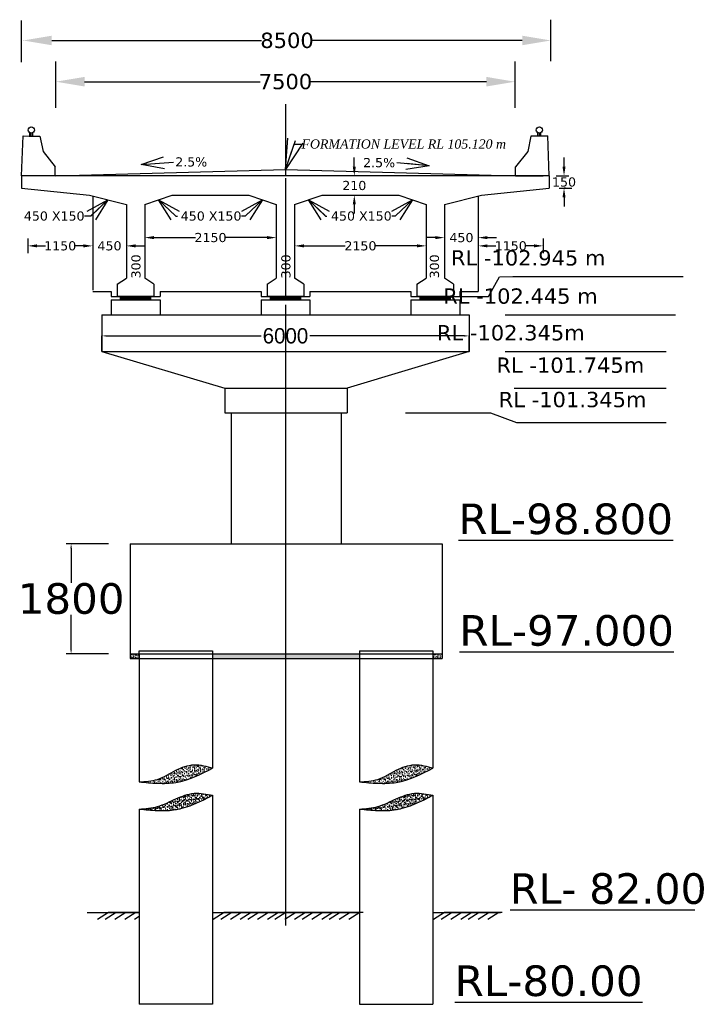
# Model space of a CAD drawing. Header units: millimetres. Extents: x -20950785 to 43207042, y -3207472 to 3168443.
# Tile 17 of 89: x 8031094 to 8052910, y -991283 to -959101. Entities that reach past the tile are written whole.
import ezdxf

# ---------------------------------------------------------------- set-up
doc = ezdxf.new("R2010")
doc.units = ezdxf.units.MM
doc.header["$LTSCALE"] = 60
doc.header["$MEASUREMENT"] = 0
doc.dimstyles.get("Standard").update_dxf_attribs({"dimtxt": 400, "dimasz": 215, "dimexe": 0.18, "dimexo": 0.0625, "dimgap": 0.09, "dimtad": 0, "dimtih": 1, "dimtoh": 1, "dimdec": 0, "dimzin": 4, "dimdsep": 46, "dimtxsty": 'Standard', "dimblk": 'OPEN90', "dimcen": 0, "dimadec": 0, "dimazin": 1, "dimtfac": 1, "dimtdec": 0, "dimtix": 1, "dimtofl": 0, "dimtmove": 0, "dimatfit": 3, "dimldrblk": 'OPEN30', "dimfxl": 1, "dimtolj": 1, "dimtzin": 0, "dimarcsym": 0})
pattern_1 = [(50, (6938999.46, -1118665.463), (71.7260183, -6.2752135), [7.5, -82.5]), (355, (6938999.46, -1118665.46), (-13.8751334, 75.2192134), [6, -66]), (100.4514445, (6939005.44, -1118665.986), (57.8508847, 68.943999), [6.374019, -70.114211]), (46.1842, (6938999.46, -1118645.46), (106.724133, -16.551928), [11.25, -123.75]), (96.635635, (6939008.36, -1118646.84), (93.466195, 97.41186), [9.561034, -105.171376]), (351.184164, (6938999.46, -1118645.46), (93.466195, 97.41186), [9, -99]), (21, (6939009.46, -1118650.463), (59.6907052, -40.261889), [7.5, -82.5]), (326, (6939009.46, -1118650.46), (24.331533, 72.5150045), [6, -66]), (71.451445, (6939014.436, -1118653.82), (84.0222377, 32.2531153), [6.374019, -70.114211]), (37.5, (6938999.462, -1118665.463), (1.21598553, 33.2893854), [0, -65.2, 0, -67, 0, -66.25]), (7.5, (6938999.462, -1118665.463), (26.3069537, 39.4411712), [0, -38.2, 0, -63.7, 0, -25.25]), (327.5, (6938977.162, -1118665.463), (53.3822436, -2.2554872), [0, -25, 0, -78, 0, -103.5]), (317.5, (6938967.16, -1118665.463), (58.318617, 10.0104982), [0, -32.5, 0, -51.8, 0, -73.5])]

# ---------------------------------------------------------------- blocks, each defined once
blk = doc.blocks.new('*D156')
at = {"color": 0, "linetype": 'Continuous', "lineweight": -2, "transparency": 16777216}
for p, q in [((8034000, -976228), (8032773, -976228)), ((8032774, -976378), (8032774, -977505)), ((8032774, -979678), (8032774, -978551)), ((8033807, -979828), (8032773, -979828))]:
    blk.add_line(p, q, dxfattribs=at)
for points in [[(8032749, -976378), (8032799, -976378), (8032774, -976228)], [(8032749, -979678), (8032799, -979678), (8032774, -979828)]]:
    blk.add_solid(points, dxfattribs=at)
at = {"layer": 'Defpoints', "color": 0, "linetype": 'Continuous', "lineweight": -2, "transparency": 16777216}
for p in [(8034000, -976228), (8032774, -979828), (8033807, -979828)]:
    blk.add_point(p, dxfattribs=at)
at = {"color": 0, "linetype": 'Continuous', "transparency": 16777216, "insert": (8032774, -978028), "char_height": 500, "attachment_point": 5}
blk.add_mtext('\\A1;{\\fVerdana|b0|i0|c0|p34;\\H2x;1800}', dxfattribs=at)
blk = doc.blocks.new('*D205')
at = {"color": 0, "linetype": 'Continuous', "lineweight": -2, "transparency": 16777216}
for p, q in [((8033779, -969948), (8033779, -969436)), ((8033929, -969436), (8038988, -969436)), ((8045629, -969436), (8040571, -969436)), ((8045779, -969948), (8045779, -969436))]:
    blk.add_line(p, q, dxfattribs=at)
for points in [[(8033929, -969411), (8033929, -969461), (8033779, -969436)], [(8045629, -969411), (8045629, -969461), (8045779, -969436)]]:
    blk.add_solid(points, dxfattribs=at)
at = {"layer": 'Defpoints', "color": 0, "linetype": 'Continuous', "lineweight": -2, "transparency": 16777216}
for p in [(8045779, -969436), (8033779, -969948), (8045779, -969948)]:
    blk.add_point(p, dxfattribs=at)
at = {"color": 0, "linetype": 'Continuous', "transparency": 16777216, "insert": (8039779, -969436), "char_height": 500, "attachment_point": 5}
blk.add_mtext('\\A1;6000', dxfattribs=at)
blk = doc.blocks.new('*D167')
at = {"color": 0, "linetype": 'Continuous', "lineweight": -2, "transparency": 16777216}
for p, q in [((8031208, -959781), (8031208, -959781)), ((8032143, -959781), (8038998, -959781)), ((8047516, -959781), (8040661, -959781)), ((8048451, -959781), (8048451, -959781))]:
    blk.add_line(p, q, dxfattribs=at)
for points in [[(8032143, -959625), (8032143, -959937), (8031208, -959781)], [(8047516, -959625), (8047516, -959937), (8048451, -959781)]]:
    blk.add_solid(points, dxfattribs=at)
at = {"layer": 'Defpoints', "color": 0, "linetype": 'Continuous', "lineweight": -2, "transparency": 16777216}
for p in [(8031208, -959781), (8048451, -959781), (8048451, -959781)]:
    blk.add_point(p, dxfattribs=at)
at = {"color": 0, "linetype": 'Continuous', "transparency": 16777216, "insert": (8039830, -959781), "char_height": 500, "attachment_point": 5}
blk.add_mtext('\\A1;{\\fVerdana|b0|i0|c0|p34;8500}', dxfattribs=at)
blk = doc.blocks.new('*D168')
at = {"color": 0, "linetype": 'Continuous', "lineweight": -2, "transparency": 16777216}
for p, q in [((8032279, -961128), (8032279, -961128)), ((8033214, -961128), (8038953, -961128)), ((8046344, -961128), (8040605, -961128)), ((8047279, -961128), (8047279, -961128))]:
    blk.add_line(p, q, dxfattribs=at)
for points in [[(8033214, -960972), (8033214, -961284), (8032279, -961128)], [(8046344, -960972), (8046344, -961284), (8047279, -961128)]]:
    blk.add_solid(points, dxfattribs=at)
at = {"layer": 'Defpoints', "color": 0, "linetype": 'Continuous', "lineweight": -2, "transparency": 16777216}
for p in [(8032279, -961128), (8047279, -961128), (8047279, -961128)]:
    blk.add_point(p, dxfattribs=at)
at = {"color": 0, "linetype": 'Continuous', "transparency": 16777216, "insert": (8039779, -961128), "char_height": 500, "attachment_point": 5}
blk.add_mtext('\\A1;{\\fVerdana|b0|i0|c0|p34;7500}', dxfattribs=at)
blk = doc.blocks.new('*D206')
at = {"color": 0, "linetype": 'Continuous', "lineweight": -2, "transparency": 16777216}
for p, q in [((8035179, -966224), (8035179, -966224)), ((8035479, -966224), (8036834, -966224)), ((8039179, -966224), (8037824, -966224)), ((8039479, -966224), (8039479, -966224))]:
    blk.add_line(p, q, dxfattribs=at)
for points in [[(8035479, -966174), (8035479, -966274), (8035179, -966224)], [(8039179, -966174), (8039179, -966274), (8039479, -966224)]]:
    blk.add_solid(points, dxfattribs=at)
at = {"layer": 'Defpoints', "color": 0, "linetype": 'Continuous', "lineweight": -2, "transparency": 16777216}
for p in [(8035179, -966224), (8039479, -966224), (8039479, -966224)]:
    blk.add_point(p, dxfattribs=at)
at = {"color": 0, "linetype": 'Continuous', "transparency": 16777216, "insert": (8037329, -966224), "char_height": 500, "attachment_point": 5}
blk.add_mtext('\\A1;{\\fVerdana|b0|i0|c0|p34;\\H0.6x;2150}', dxfattribs=at)
blk = doc.blocks.new('*D169')
at = {"color": 0, "linetype": 'Continuous', "lineweight": -2, "transparency": 16777216}
for p, q in [((8040079, -966494), (8040079, -966494)), ((8040379, -966494), (8041734, -966494)), ((8044079, -966494), (8042724, -966494)), ((8044379, -966494), (8044379, -966494))]:
    blk.add_line(p, q, dxfattribs=at)
for points in [[(8040379, -966444), (8040379, -966544), (8040079, -966494)], [(8044079, -966444), (8044079, -966544), (8044379, -966494)]]:
    blk.add_solid(points, dxfattribs=at)
at = {"layer": 'Defpoints', "color": 0, "linetype": 'Continuous', "lineweight": -2, "transparency": 16777216}
for p in [(8040079, -966494), (8044379, -966494), (8044379, -966494)]:
    blk.add_point(p, dxfattribs=at)
at = {"color": 0, "linetype": 'Continuous', "transparency": 16777216, "insert": (8042229, -966494), "char_height": 500, "attachment_point": 5}
blk.add_mtext('\\A1;{\\fVerdana|b0|i0|c0|p34;\\H0.6x;2150}', dxfattribs=at)
blk = doc.blocks.new('*D207')
at = {"color": 0, "linetype": 'Continuous', "lineweight": -2, "transparency": 16777216}
for p, q in [((8044679, -966225), (8044379, -966225)), ((8044979, -966225), (8044979, -966225)), ((8046079, -966225), (8046079, -966225)), ((8046379, -966225), (8046679, -966225))]:
    blk.add_line(p, q, dxfattribs=at)
for points in [[(8044679, -966175), (8044679, -966275), (8044979, -966225)], [(8046379, -966175), (8046379, -966275), (8046079, -966225)]]:
    blk.add_solid(points, dxfattribs=at)
at = {"layer": 'Defpoints', "color": 0, "linetype": 'Continuous', "lineweight": -2, "transparency": 16777216}
for p in [(8044979, -966225), (8046079, -966225), (8046079, -966225)]:
    blk.add_point(p, dxfattribs=at)
at = {"color": 0, "linetype": 'Continuous', "transparency": 16777216, "insert": (8045529, -966225), "char_height": 500, "attachment_point": 5}
blk.add_mtext('\\A1;{\\fVerdana|b0|i0|c0|p34;\\H0.6x;450}', dxfattribs=at)
blk = doc.blocks.new('*D170')
at = {"color": 0, "linetype": 'Continuous', "lineweight": -2, "transparency": 16777216}
for p, q in [((8033179, -966494), (8032879, -966494)), ((8033479, -966494), (8033479, -966494)), ((8034579, -966494), (8034579, -966494)), ((8034879, -966494), (8035179, -966494))]:
    blk.add_line(p, q, dxfattribs=at)
for points in [[(8033179, -966444), (8033179, -966544), (8033479, -966494)], [(8034879, -966444), (8034879, -966544), (8034579, -966494)]]:
    blk.add_solid(points, dxfattribs=at)
at = {"layer": 'Defpoints', "color": 0, "linetype": 'Continuous', "lineweight": -2, "transparency": 16777216}
for p in [(8033479, -966494), (8034579, -966494), (8034579, -966494)]:
    blk.add_point(p, dxfattribs=at)
at = {"color": 0, "linetype": 'Continuous', "transparency": 16777216, "insert": (8034029, -966494), "char_height": 500, "attachment_point": 5}
blk.add_mtext('\\A1;{\\fVerdana|b0|i0|c0|p34;\\H0.6x;450}', dxfattribs=at)
blk = doc.blocks.new('*D208')
at = {"color": 0, "linetype": 'Continuous', "lineweight": -2, "transparency": 16777216}
for p, q in [((8046079, -966494), (8046079, -966494)), ((8046379, -966494), (8046657, -966494)), ((8047901, -966494), (8047623, -966494)), ((8048201, -966494), (8048201, -966494))]:
    blk.add_line(p, q, dxfattribs=at)
for points in [[(8046379, -966444), (8046379, -966544), (8046079, -966494)], [(8047901, -966444), (8047901, -966544), (8048201, -966494)]]:
    blk.add_solid(points, dxfattribs=at)
at = {"layer": 'Defpoints', "color": 0, "linetype": 'Continuous', "lineweight": -2, "transparency": 16777216}
for p in [(8046079, -966494), (8048201, -966494), (8048201, -966494)]:
    blk.add_point(p, dxfattribs=at)
at = {"color": 0, "linetype": 'Continuous', "transparency": 16777216, "insert": (8047140, -966494), "char_height": 500, "attachment_point": 5}
blk.add_mtext('\\A1;{\\fVerdana|b0|i0|c0|p34;\\H0.6x;1150}', dxfattribs=at)
blk = doc.blocks.new('*D171')
at = {"color": 0, "linetype": 'Continuous', "lineweight": -2, "transparency": 16777216}
for p, q in [((8033179, -966494), (8032879, -966494)), ((8033479, -966494), (8033479, -966494)), ((8034579, -966494), (8034579, -966494)), ((8034879, -966494), (8035179, -966494))]:
    blk.add_line(p, q, dxfattribs=at)
for points in [[(8033179, -966444), (8033179, -966544), (8033479, -966494)], [(8034879, -966444), (8034879, -966544), (8034579, -966494)]]:
    blk.add_solid(points, dxfattribs=at)
at = {"layer": 'Defpoints', "color": 0, "linetype": 'Continuous', "lineweight": -2, "transparency": 16777216}
for p in [(8033479, -966494), (8033479, -966494), (8034579, -966494)]:
    blk.add_point(p, dxfattribs=at)
at = {"color": 0, "linetype": 'Continuous', "transparency": 16777216, "insert": (8034029, -966494), "char_height": 500, "attachment_point": 5}
blk.add_mtext('\\A1;{\\fVerdana|b0|i0|c0|p34;\\H0.6x;450}', dxfattribs=at)
blk = doc.blocks.new('*D209')
at = {"color": 0, "linetype": 'Continuous', "lineweight": -2, "transparency": 16777216}
for p, q in [((8031358, -966494), (8031358, -966494)), ((8031658, -966494), (8031935, -966494)), ((8033179, -966494), (8032902, -966494)), ((8033479, -966494), (8033479, -966494))]:
    blk.add_line(p, q, dxfattribs=at)
for points in [[(8031658, -966444), (8031658, -966544), (8031358, -966494)], [(8033179, -966444), (8033179, -966544), (8033479, -966494)]]:
    blk.add_solid(points, dxfattribs=at)
at = {"layer": 'Defpoints', "color": 0, "linetype": 'Continuous', "lineweight": -2, "transparency": 16777216}
for p in [(8031358, -966494), (8031358, -966494), (8033479, -966494)]:
    blk.add_point(p, dxfattribs=at)
at = {"color": 0, "linetype": 'Continuous', "transparency": 16777216, "insert": (8032418, -966494), "char_height": 500, "attachment_point": 5}
blk.add_mtext('\\A1;{\\fVerdana|b0|i0|c0|p34;\\H0.6x;1150}', dxfattribs=at)
blk = doc.blocks.new('*D172')
at = {"color": 0, "linetype": 'Continuous', "lineweight": -2, "transparency": 16777216}
for p, q in [((8042028, -963908), (8042028, -963608)), ((8042028, -964208), (8042028, -964208)), ((8042028, -964838), (8042028, -964838)), ((8042028, -965138), (8042028, -965438))]:
    blk.add_line(p, q, dxfattribs=at)
for points in [[(8041978, -963908), (8042078, -963908), (8042028, -964208)], [(8041978, -965138), (8042078, -965138), (8042028, -964838)]]:
    blk.add_solid(points, dxfattribs=at)
at = {"layer": 'Defpoints', "color": 0, "linetype": 'Continuous', "lineweight": -2, "transparency": 16777216}
for p in [(8042028, -964208), (8042028, -964838), (8042028, -964838)]:
    blk.add_point(p, dxfattribs=at)
at = {"color": 0, "linetype": 'Continuous', "transparency": 16777216, "insert": (8042028, -964523), "char_height": 500, "attachment_point": 5}
blk.add_mtext('\\A1;{\\fVerdana|b0|i0|c0|p34;\\H0.6x;210}', dxfattribs=at)
blk = doc.blocks.new('*D210')
at = {"color": 0, "linetype": 'Continuous', "lineweight": -2, "transparency": 16777216}
for p, q in [((8048881, -963908), (8048881, -963608)), ((8048881, -964208), (8048881, -964208)), ((8048926, -964608), (8048881, -964608)), ((8048881, -964908), (8048881, -965208))]:
    blk.add_line(p, q, dxfattribs=at)
for points in [[(8048831, -963908), (8048931, -963908), (8048881, -964208)], [(8048831, -964908), (8048931, -964908), (8048881, -964608)]]:
    blk.add_solid(points, dxfattribs=at)
at = {"layer": 'Defpoints', "color": 0, "linetype": 'Continuous', "lineweight": -2, "transparency": 16777216}
for p in [(8048881, -964208), (8048881, -964608), (8048926, -964608)]:
    blk.add_point(p, dxfattribs=at)
at = {"color": 0, "linetype": 'Continuous', "transparency": 16777216, "insert": (8048881, -964408), "char_height": 500, "attachment_point": 5}
blk.add_mtext('\\A1;{\\fVerdana|b0|i0|c0|p34;\\H0.6x;150}', dxfattribs=at)

msp = doc.modelspace()

# ---------------------------------------------------------------- hatches: boundary and pattern name
at = {"linetype": 'ByBlock', "lineweight": -2, "ltscale": 2}
h = msp.add_hatch(dxfattribs=at)
h.set_pattern_fill('ANSI31', color=1, scale=10)
h.set_pattern_definition([(45, (8034836.2404, -968194.6273), (-0.88388348, 0.88388348), [])])
h.paths.add_polyline_path([(8034379.3, -968148.3), (8034379.3, -968252.3), (8035379.3, -968252.3), (8035379.3, -968148.3), (8034879.3, -968148.3)])
h.paths.add_polyline_path([(8039279.3, -968148.3), (8039279.3, -968252.3), (8040279.3, -968252.3), (8040279.3, -968148.3), (8039779.3, -968148.3)])
h.paths.add_polyline_path([(8045174.8, -968252.3), (8045174.8, -968148.3), (8044674.8, -968148.3), (8044174.8, -968148.3), (8044174.8, -968252.3)])
at = {"linetype": 'Continuous'}
h = msp.add_hatch(dxfattribs=at)
h.set_pattern_fill('AR-CONC', color=1, scale=10)
h.set_pattern_definition(pattern_1)
h.paths.add_polyline_path([(8034999.3, -979828.3), (8034699.3, -979828.3), (8034699.3, -979978.3), (8034999.3, -979978.3)])
h = msp.add_hatch(dxfattribs=at)
h.set_pattern_fill('AR-CONC', color=1, scale=10)
h.set_pattern_definition(pattern_1)
h.paths.add_polyline_path([(8039779.3, -979828.3), (8037399.3, -979828.3), (8037399.3, -979978.3), (8039779.3, -979978.3)])
h = msp.add_hatch(dxfattribs=at)
h.set_pattern_fill('AR-CONC', color=1, scale=10)
h.set_pattern_definition(pattern_1)
h.paths.add_polyline_path([(8042199.3, -979828.3), (8039779.3, -979828.3), (8039779.3, -979978.3), (8042199.3, -979978.3)])
h = msp.add_hatch(dxfattribs=at)
h.set_pattern_fill('AR-CONC', color=1, scale=10)
h.set_pattern_definition(pattern_1)
h.paths.add_polyline_path([(8044899.3, -979828.3), (8044599.3, -979828.3), (8044599.3, -979978.3), (8044899.3, -979978.3)])
h = msp.add_hatch(dxfattribs=at)
h.set_pattern_fill('AR-SAND', color=1, scale=50, style=0)
h.set_pattern_definition([(37.5, (6046624.05, -988165.05), (-3.149668, 96.3411885), [0, -76, 0, -85, 0, -81.25]), (7.5, (6046624.05, -988165.05), (88.488835, 141.107303), [0, -41, 0, -68.5, 0, -26.25]), (327.5, (6046562.55, -988165.05), (155.707093, 0.2829527), [0, -25, 0, -90, 0, -117.5]), (317.5, (6046562.55, -988165.05), (150.30633, 43.883778), [0, -12.5, 0, -59, 0, -67.5])])
edge = h.paths.add_edge_path()
edge.add_spline(control_points=[(8037399.3, -983562.3), (8037199.1, -983505.2), (8036793.4, -983389.4), (8036170.9, -983617.1), (8035638, -983978.9), (8035205, -984002.7), (8034999.3, -984014)], knot_values=[0, 0, 0, 0, 1219.0056884, 2470.812211, 3810.159111, 5021.6639397, 5021.6639397, 5021.6639397, 5021.6639397], degree=3, periodic=0)
edge.add_spline(control_points=[(8034999.3, -984014), (8035198.7, -984032.4), (8035597.1, -984069.4), (8036438, -984052.9), (8037009.5, -983761.2), (8037399.3, -983562.3)], knot_values=[0, 0, 0, 0, 1203.2541686, 2404.6526738, 4979.9457611, 4979.9457611, 4979.9457611, 4979.9457611], degree=3, periodic=0)
h = msp.add_hatch(dxfattribs=at)
h.set_pattern_fill('AR-SAND', color=1, scale=50, style=0)
h.set_pattern_definition([(37.5, (6053824.05, -988165.05), (-3.149668, 96.3411885), [0, -76, 0, -85, 0, -81.25]), (7.5, (6053824.05, -988165.05), (88.488835, 141.107303), [0, -41, 0, -68.5, 0, -26.25]), (327.5, (6053762.55, -988165.05), (155.707093, 0.2829527), [0, -25, 0, -90, 0, -117.5]), (317.5, (6053762.55, -988165.05), (150.30633, 43.883778), [0, -12.5, 0, -59, 0, -67.5])])
edge = h.paths.add_edge_path()
edge.add_spline(control_points=[(8044599.3, -983562.3), (8044399.1, -983505.2), (8043993.4, -983389.4), (8043370.9, -983617.1), (8042838, -983978.9), (8042405, -984002.7), (8042199.3, -984014)], knot_values=[0, 0, 0, 0, 1219.0056884, 2470.812211, 3810.159111, 5021.6639397, 5021.6639397, 5021.6639397, 5021.6639397], degree=3, periodic=0)
edge.add_spline(control_points=[(8042199.3, -984014), (8042398.7, -984032.4), (8042797.1, -984069.4), (8043638, -984052.9), (8044209.5, -983761.2), (8044599.3, -983562.3)], knot_values=[0, 0, 0, 0, 1203.2541686, 2404.6526738, 4979.9457611, 4979.9457611, 4979.9457611, 4979.9457611], degree=3, periodic=0)
h = msp.add_hatch(dxfattribs=at)
h.set_pattern_fill('AR-SAND', color=1, scale=50, style=0)
h.set_pattern_definition([(37.5, (6046624.05, -988320.32), (-3.149668, 96.3411885), [0, -76, 0, -85, 0, -81.25]), (7.5, (6046624.05, -988320.32), (88.488835, 141.107303), [0, -41, 0, -68.5, 0, -26.25]), (327.5, (6046562.55, -988320.32), (155.707093, 0.2829527), [0, -25, 0, -90, 0, -117.5]), (317.5, (6046562.55, -988320.32), (150.30633, 43.883778), [0, -12.5, 0, -59, 0, -67.5])])
edge = h.paths.add_edge_path()
edge.add_spline(control_points=[(8037399.3, -984451.3), (8037198.2, -984411.7), (8036788.4, -984330.9), (8036182.9, -984556.4), (8035626.9, -984858.4), (8035203.3, -984888.5), (8034999.3, -984903)], knot_values=[0, 0, 0, 0, 1206.7902001, 2458.6944567, 3761.7652173, 4973.270046, 4973.270046, 4973.270046, 4973.270046], degree=3, periodic=0)
edge.add_spline(control_points=[(8034999.3, -984903), (8035198.7, -984921.5), (8035597.1, -984958.4), (8036438, -984941.9), (8037009.5, -984650.2), (8037399.3, -984451.3)], knot_values=[0, 0, 0, 0, 1203.2541686, 2404.6526738, 4979.9457611, 4979.9457611, 4979.9457611, 4979.9457611], degree=3, periodic=0)
h = msp.add_hatch(dxfattribs=at)
h.set_pattern_fill('AR-SAND', color=1, scale=50, style=0)
h.set_pattern_definition([(37.5, (6053824.05, -988320.32), (-3.149668, 96.3411885), [0, -76, 0, -85, 0, -81.25]), (7.5, (6053824.05, -988320.32), (88.488835, 141.107303), [0, -41, 0, -68.5, 0, -26.25]), (327.5, (6053762.55, -988320.32), (155.707093, 0.2829527), [0, -25, 0, -90, 0, -117.5]), (317.5, (6053762.55, -988320.32), (150.30633, 43.883778), [0, -12.5, 0, -59, 0, -67.5])])
edge = h.paths.add_edge_path()
edge.add_spline(control_points=[(8044599.3, -984451.3), (8044398.2, -984411.7), (8043988.4, -984330.9), (8043382.9, -984556.4), (8042826.9, -984858.4), (8042403.3, -984888.5), (8042199.3, -984903)], knot_values=[0, 0, 0, 0, 1206.7902001, 2458.6944567, 3761.7652173, 4973.270046, 4973.270046, 4973.270046, 4973.270046], degree=3, periodic=0)
edge.add_spline(control_points=[(8042199.3, -984903), (8042398.7, -984921.5), (8042797.1, -984958.4), (8043638, -984941.9), (8044209.5, -984650.2), (8044599.3, -984451.3)], knot_values=[0, 0, 0, 0, 1203.2541686, 2404.6526738, 4979.9457611, 4979.9457611, 4979.9457611, 4979.9457611], degree=3, periodic=0)

# ---------------------------------------------------------------- linework, layer by layer
at = {"color": 1, "linetype": 'Continuous'}
for p, q in [((8031157.8, -960486.1), (8031157.8, -959127.6)), ((8048451.2, -960459.9), (8048451.2, -959101.4)), ((8032279.3, -961978.9), (8032279.3, -960468.9)), ((8047279.3, -961978.9), (8047279.3, -960468.9)), ((8039779.3, -961864.2), (8039779.3, -963998.4)), ((8031422.7, -962908.4), (8031422.7, -962795)), ((8031472.7, -962908.4), (8031472.7, -962808.4)), ((8031472.7, -962908.4), (8031472.7, -962808.4)), ((8031522.7, -962908.4), (8031522.7, -962795)), ((8048026, -962908.4), (8048026, -962795)), ((8048076, -962908.4), (8048076, -962808.4)), ((8048126, -962908.4), (8048126, -962795)), ((8031157.8, -964200.7), (8031207.8, -962900.7)), ((8031207.8, -962900.7), (8031407.6, -962908.4)), ((8031407.6, -962908.4), (8031757.6, -962908.4)), ((8031757.6, -962908.4), (8031857.6, -963408.4)), ((8047800.9, -962908.4), (8047700.9, -963408.4)), ((8048351.1, -962908.4), (8047800.9, -962908.4)), ((8048400.8, -964200.7), (8048350.8, -962900.7)), ((8031857.6, -963408.4), (8032257.6, -963908.4)), ((8047700.9, -963408.4), (8047300.9, -963908.4)), ((8032257.6, -964208.4), (8032257.6, -963908.4)), ((8039779.3, -963998.4), (8039779.3, -964208.4)), ((8047300.9, -964208.4), (8047300.9, -963908.4)), ((8047300.9, -964208.4), (8047300.9, -963908.4)), ((8031157.6, -964208.4), (8031157.6, -964608.4)), ((8032257.6, -964208.4), (8031157.6, -964208.4)), ((8048400.9, -964208.4), (8032257.6, -964208.4)), ((8039779.3, -964286.4), (8039779.3, -968148.3)), ((8047300.9, -964208.4), (8048200.9, -964208.4)), ((8048400.9, -964208.4), (8048400.9, -964608.4)), ((8048626.4, -964208.4), (8049043.5, -964208.4)), ((8031157.6, -964608.4), (8033379.3, -964838.4)), ((8046179.3, -964838.4), (8048400.9, -964608.4)), ((8048717.2, -964608.4), (8049134.4, -964608.4)), ((8033479.3, -964863.4), (8033479.3, -967938.4)), ((8046079.3, -964863.4), (8046079.3, -967990.4)), ((8034579.3, -965138.4), (8034579.3, -967548.3)), ((8035179.3, -965138.4), (8035179.3, -967548.3)), ((8039479.3, -965138.4), (8039479.3, -967548.3)), ((8040079.3, -965138.4), (8040079.3, -967548.3)), ((8044379.3, -965138.4), (8044379.3, -967545.3)), ((8044979.3, -965138.4), (8044979.3, -967551.3)), ((8031357.7, -966257.3), (8031357.7, -966730.9)), ((8048200.9, -966257.3), (8048200.9, -966730.9)), ((8047211.2, -967499.8), (8052778.3, -967499.8)), ((8033483.8, -967990.4), (8034079.3, -967990.4)), ((8034079.3, -967990.4), (8034079.3, -968148.3)), ((8034279.3, -967748.3), (8034279.3, -968148.3)), ((8035479.3, -967748.3), (8035479.3, -968148.3)), ((8035679.3, -967990.4), (8038979.3, -967990.4)), ((8035679.3, -967990.4), (8035679.3, -968148.3)), ((8038979.3, -967990.4), (8038979.3, -968148.3)), ((8039179.3, -967748.3), (8039179.3, -968148.3)), ((8040379.3, -967748.3), (8040379.3, -968148.3)), ((8040579.3, -967990.4), (8040579.3, -968148.3)), ((8040579.3, -967990.4), (8043874.8, -967990.4)), ((8043874.8, -967990.4), (8043874.8, -968148.3)), ((8044074.8, -967748.3), (8044074.8, -968148.3)), ((8045274.8, -967748.3), (8045274.8, -968148.3)), ((8045474.8, -967990.4), (8046079.3, -967990.4)), ((8045474.8, -967990.4), (8045474.8, -968148.3)), ((8034079.3, -968148.3), (8035679.3, -968148.3)), ((8034079.3, -968252.3), (8035679.3, -968252.3)), ((8034079.3, -968252.3), (8034079.3, -968748.3)), ((8034879.3, -968148.3), (8034279.3, -968148.3)), ((8034379.3, -968148.3), (8034379.3, -968252.3)), ((8034379.3, -968252.3), (8035379.3, -968252.3)), ((8035479.3, -968148.3), (8034879.3, -968148.3)), ((8035379.3, -968252.3), (8035379.3, -968148.3)), ((8035679.3, -968252.3), (8035679.3, -968748.3)), ((8035679.3, -968252.3), (8035679.3, -968338.4)), ((8038979.3, -968148.3), (8040579.3, -968148.3)), ((8038979.3, -968252.3), (8040579.3, -968252.3)), ((8038979.3, -968252.3), (8038979.3, -968748.3)), ((8039779.3, -968148.3), (8039179.3, -968148.3)), ((8039779.3, -968148.3), (8039279.3, -968148.3)), ((8039279.3, -968148.3), (8039279.3, -968252.3)), ((8039279.3, -968252.3), (8040279.3, -968252.3)), ((8040279.3, -968148.3), (8039779.3, -968148.3)), ((8040379.3, -968148.3), (8039779.3, -968148.3)), ((8040279.3, -968252.3), (8040279.3, -968148.3)), ((8040579.3, -968252.3), (8040579.3, -968748.3)), ((8043874.8, -968148.3), (8045474.8, -968148.3)), ((8043874.8, -968252.3), (8043874.8, -968748.3)), ((8043874.8, -968252.3), (8045474.8, -968252.3)), ((8044674.8, -968148.3), (8044074.8, -968148.3)), ((8044674.8, -968148.3), (8044174.8, -968148.3)), ((8044174.8, -968148.3), (8044174.8, -968252.3)), ((8044174.8, -968252.3), (8045174.8, -968252.3)), ((8045174.8, -968148.3), (8044674.8, -968148.3)), ((8045274.8, -968148.3), (8044674.8, -968148.3)), ((8045174.8, -968252.3), (8045174.8, -968148.3)), ((8045474.8, -968252.3), (8045474.8, -968748.3)), ((8039779.3, -968416.4), (8039779.3, -988706.9)), ((8033779.3, -968748.3), (8045779.3, -968748.3)), ((8033779.3, -968748.3), (8033779.3, -969948.3)), ((8038979.3, -968748.3), (8040579.3, -968748.3)), ((8043874.8, -968748.3), (8045479.3, -968748.3)), ((8045779.3, -968748.3), (8045779.3, -969948.3)), ((8046958.1, -968748.3), (8052525.1, -968748.3)), ((8033779.3, -969948.3), (8045779.3, -969948.3)), ((8033779.3, -969948.3), (8045779.3, -969948.3)), ((8033779.3, -969948.3), (8037799.3, -971148.3)), ((8045779.3, -969948.3), (8041799.3, -971148.3)), ((8046958.1, -969948.3), (8052220.7, -969948.3)), ((8037799.3, -971148.3), (8041799.3, -971148.3)), ((8037799.3, -971148.3), (8037799.3, -971948.3)), ((8037799.3, -971148.3), (8041799.3, -971148.3)), ((8041799.3, -971148.3), (8041799.3, -971948.3)), ((8047254.6, -971144.7), (8052220.7, -971144.7)), ((8037799.3, -971948.3), (8041799.3, -971948.3)), ((8037999.3, -971948.3), (8037999.3, -976228.3)), ((8041599.3, -971948.3), (8041599.3, -976228.3)), ((8043697.1, -971948.3), (8046483.8, -971948.3)), ((8046483.8, -971948.3), (8047328, -972269.1)), ((8047328, -972269.1), (8052220.7, -972269.1)), ((8034000.4, -976228.3), (8032610.5, -976228.3)), ((8034699.3, -976228.3), (8044899.3, -976228.3)), ((8034699.3, -976228.3), (8034699.3, -979978.3)), ((8034699.3, -976228.3), (8044899.3, -976228.3)), ((8044899.3, -976228.3), (8044899.3, -979978.3)), ((8034000.4, -979828.3), (8032610.5, -979828.3)), ((8034699.3, -979828.3), (8044899.3, -979828.3)), ((8034999.3, -979828.3), (8034999.3, -979728.3)), ((8034999.3, -979728.3), (8037399.3, -979728.3)), ((8034999.3, -979828.3), (8034999.3, -984014)), ((8037399.3, -979728.3), (8037399.3, -979828.3)), ((8037399.3, -979828.3), (8037399.3, -983562.3)), ((8042199.3, -979728.3), (8042199.3, -984014)), ((8042199.3, -979728.3), (8044599.3, -979728.3)), ((8042199.3, -979828.3), (8044599.3, -979828.3)), ((8044599.3, -979728.3), (8044599.3, -983562.3)), ((8034699.3, -979978.3), (8044899.3, -979978.3)), ((8037399.3, -984451.3), (8037399.3, -991283)), ((8044599.3, -984451.3), (8044599.3, -991283)), ((8034999.3, -984903), (8034999.3, -991283)), ((8042199.3, -984903), (8042199.3, -991283)), ((8033294.2, -988283), (8034999.3, -988283)), ((8033999.7, -988283), (8033640.6, -988505.8)), ((8034245.6, -988283), (8033886.5, -988505.8)), ((8034245.6, -988283), (8033886.5, -988505.8)), ((8034999.3, -988283), (8033999.7, -988283)), ((8034566.2, -988283), (8034207.1, -988505.8)), ((8034886.7, -988283), (8034527.7, -988505.8)), ((8034886.7, -988283), (8034527.7, -988505.8)), ((8037399.3, -988283), (8042199.3, -988283)), ((8037775.5, -988283), (8037416.5, -988505.8)), ((8038021.4, -988283), (8037662.4, -988505.8)), ((8038021.4, -988283), (8037662.4, -988505.8)), ((8038775.1, -988283), (8037775.5, -988283)), ((8038342, -988283), (8037982.9, -988505.8)), ((8038662.6, -988283), (8038303.5, -988505.8)), ((8038662.6, -988283), (8038303.5, -988505.8)), ((8038662.6, -988283), (8038303.5, -988505.8)), ((8038908.4, -988283), (8038549.4, -988505.8)), ((8038908.4, -988283), (8038549.4, -988505.8)), ((8039662.1, -988283), (8038662.6, -988283)), ((8039229, -988283), (8038870, -988505.8)), ((8039549.6, -988283), (8039190.5, -988505.8)), ((8039549.6, -988283), (8039190.5, -988505.8)), ((8039549.6, -988283), (8039190.5, -988505.8)), ((8039795.5, -988283), (8039436.4, -988505.8)), ((8039795.5, -988283), (8039436.4, -988505.8)), ((8040549.2, -988283), (8039549.6, -988283)), ((8040116, -988283), (8039757, -988505.8)), ((8040436.6, -988283), (8040077.6, -988505.8)), ((8040436.6, -988283), (8040077.6, -988505.8)), ((8040436.6, -988283), (8040077.6, -988505.8)), ((8040682.5, -988283), (8040323.4, -988505.8)), ((8040682.5, -988283), (8040323.4, -988505.8)), ((8041436.2, -988283), (8040436.6, -988283)), ((8041003.1, -988283), (8040644, -988505.8)), ((8041323.6, -988283), (8040964.6, -988505.8)), ((8041323.6, -988283), (8040964.6, -988505.8)), ((8041323.6, -988283), (8040964.6, -988505.8)), ((8041569.5, -988283), (8041210.5, -988505.8)), ((8041569.5, -988283), (8041210.5, -988505.8)), ((8042323.2, -988283), (8041323.6, -988283)), ((8041890.1, -988283), (8041531, -988505.8)), ((8042210.7, -988283), (8041851.6, -988505.8)), ((8042210.7, -988283), (8041851.6, -988505.8)), ((8044599.3, -988283), (8046809.2, -988283)), ((8044978.5, -988283), (8044619.4, -988505.8)), ((8045224.4, -988283), (8044865.3, -988505.8)), ((8045224.4, -988283), (8044865.3, -988505.8)), ((8045978.1, -988283), (8044978.5, -988283)), ((8045545, -988283), (8045185.9, -988505.8)), ((8045865.5, -988283), (8045506.5, -988505.8)), ((8045865.5, -988283), (8045506.5, -988505.8)), ((8045865.5, -988283), (8045506.5, -988505.8)), ((8046111.4, -988283), (8045752.4, -988505.8)), ((8046111.4, -988283), (8045752.4, -988505.8)), ((8046865.1, -988283), (8045865.5, -988283)), ((8046432, -988283), (8046072.9, -988505.8)), ((8046752.5, -988283), (8046393.5, -988505.8)), ((8046752.5, -988283), (8046393.5, -988505.8)), ((8034999.3, -988412.1), (8034848.2, -988505.8)), ((8037399.3, -991283), (8034999.3, -991283)), ((8042199.3, -991283), (8044599.3, -991283))]:
    msp.add_line(p, q, dxfattribs=at)
at = {"color": 1, "linetype": 'ByBlock', "lineweight": -2, "ltscale": 2}
for p, q in [((8034279.3, -967748.3), (8034579.3, -967548.3)), ((8035479.3, -967748.3), (8035179.3, -967548.3)), ((8039179.3, -967748.3), (8039479.3, -967548.3)), ((8040379.3, -967748.3), (8040079.3, -967548.3)), ((8044074.8, -967748.3), (8044379.3, -967545.3)), ((8045274.8, -967748.3), (8044979.3, -967551.3)), ((8046408.3, -968148.3), (8046769.2, -967501.1)), ((8046769.2, -967501.1), (8047211.2, -967499.8)), ((8045474.8, -968148.3), (8046408.3, -968148.3))]:
    msp.add_line(p, q, dxfattribs=at)
at = {"color": 1, "linetype": 'Continuous'}
for points in [[(8032257.6, -964208.4), (8039779.3, -963998.4), (8047300.9, -964208.4)], [(8033379.3, -964838.4), (8034579.3, -965138.4)], [(8035179.3, -965138.4), (8036079.3, -964838.4), (8038579.3, -964838.4), (8039479.3, -965138.4)], [(8040079.3, -965138.4), (8040979.3, -964838.4), (8043479.3, -964838.4), (8044379.3, -965138.4)], [(8044979.3, -965138.4), (8046179.3, -964838.4)]]:
    msp.add_lwpolyline(points, dxfattribs=at)
for centre in [(8031472.7, -962708.4), (8048076, -962708.4)]:
    msp.add_circle(centre, 100, dxfattribs=at)
for points in [[(8034999.3, -984014), (8035599.3, -983930.7), (8036199.3, -983633.2), (8036799.3, -983455.1), (8037399.3, -983562.3)], [(8042199.3, -984014), (8042799.3, -983930.7), (8043399.3, -983633.2), (8043999.3, -983455.1), (8044599.3, -983562.3)], [(8034999.3, -984014), (8035599.3, -984058.2), (8036199.3, -984029.2), (8037399.3, -983562.3)], [(8042199.3, -984014), (8042799.3, -984058.2), (8043399.3, -984029.2), (8044599.3, -983562.3)], [(8034999.3, -984903), (8035599.3, -984819.7), (8036199.3, -984565.7), (8036799.3, -984387.4), (8037399.3, -984451.3)], [(8042199.3, -984903), (8042799.3, -984819.7), (8043399.3, -984565.7), (8043999.3, -984387.4), (8044599.3, -984451.3)], [(8034999.3, -984903), (8035599.3, -984947.2), (8036199.3, -984918.2), (8037399.3, -984451.3)], [(8042199.3, -984903), (8042799.3, -984947.2), (8043399.3, -984918.2), (8044599.3, -984451.3)]]:
    msp.add_spline(points, degree=3, dxfattribs=at)

# ---------------------------------------------------------------- texts
for s, insert, char_height, width, attachment_point in [('{\\fTimes New Roman|b0|i1|c0|p18;FORMATION LEVEL RL 105.120 m}', (8040301.1, -963167.6), 300, 6879.824, 4), ('{\\fVerdana|b0|i0|c0|p34;\\LRL-98.800}', (8045430.8, -974915), 1000, 10878.001, 1), ('{\\fVerdana|b0|i0|c0|p34;\\LRL-97.000}', (8045460.2, -978561.4), 1000, 10878.001, 1), ('{\\fVerdana|b0|i0|c0|p34;\\LRL- 82.00}', (8047115.5, -986998.9), 1000, 10878.001, 1), ('{\\fVerdana|b0|i0|c0|p34;\\LRL-80.00}', (8045307.9, -990011.3), 1000, 10878.001, 1)]:
    msp.add_mtext(s, dxfattribs=dict(at, insert=insert, char_height=char_height, width=width, attachment_point=attachment_point))
for s, insert, char_height, attachment_point in [('{\\fVerdana|b0|i0|c0|p34;2.5%}', (8036175.4, -963752), 300, 4), ('{\\fVerdana|b0|i0|c0|p34;2.5%}', (8043361.7, -963775), 300, 6), ('{\\fVerdana|b0|i0|c0|p34;\\H1.2x; 450 X150}', (8033213.8, -965520.3), 250, 6), ('{\\fVerdana|b0|i0|c0|p34; \\H1.2x;450 X150}', (8036247.6, -965520.3), 250, 4), ('{\\fVerdana|b0|i0|c0|p34; 450 X150}', (8041134.9, -965520.3), 300, 4), ('     {\\fVerdana|b0|i0|c0|p34;\\H0.64103x;RL -102.945 m}', (8043738.5, -966635.4), 780, 1), ('     {\\fVerdana|b0|i0|c0|p34;\\H0.64103x;RL -102.445 m}', (8043485.4, -967883.9), 780, 1), ('     {\\fVerdana|b0|i0|c0|p34;\\H0.64103x;RL -102.345m}', (8043278.8, -969082.3), 780, 1), (' {\\fVerdana|b0|i0|c0|p34;\\H0.64103x;RL -101.745m}', (8046383.3, -970141.8), 780, 1), (' {\\fVerdana|b0|i0|c0|p34;\\H0.64103x;RL -101.345m}', (8046456.7, -971266.2), 780, 1)]:
    msp.add_mtext(s, dxfattribs=dict(at, insert=insert, char_height=char_height, attachment_point=attachment_point))
at = {"color": 1, "linetype": 'Continuous', "char_height": 250, "attachment_point": 4, "rotation": 90}
for insert in [(8034894.4, -967666.3), (8039794.4, -967666.3), (8044649.1, -967666.3)]:
    msp.add_mtext('{\\fVerdana|b0|i0|c0|p34; \\H1.2x;300}', dxfattribs=dict(at, insert=insert))

# ---------------------------------------------------------------- dimensions: what is measured, and where the dimension line sits
at = {"color": 1, "linetype": 'Continuous'}
for base, p1, p2, text, override, picture, middle in [((8048451.2, -959780.9), (8031208.2, -959780.7), (8048451.2, -959780.9), '{\\fVerdana|b0|i0|c0|p34;8500}', {"dimtxt": 500, "dimasz": 935, "dimfxl": 300}, '*D167', (8039829.7, -959780.9)), ((8047279.3, -961127.7), (8032279.3, -961127.6), (8047279.3, -961127.7), '{\\fVerdana|b0|i0|c0|p34;7500}', {"dimtxt": 500, "dimasz": 935, "dimfxl": 300}, '*D168', (8039779.3, -961127.7)), ((8039479.3, -966224), (8035179.3, -966224), (8039479.3, -966224), '{\\fVerdana|b0|i0|c0|p34;\\H0.6x;2150}', {"dimtxt": 500, "dimasz": 300, "dimfxl": 300}, '*D206', (8037329.3, -966224)), ((8046079.3, -966225.2), (8044979.3, -966225.2), (8046079.3, -966225.2), '{\\fVerdana|b0|i0|c0|p34;\\H0.6x;450}', {"dimtxt": 500, "dimasz": 300, "dimfxl": 300}, '*D207', (8045529.3, -966225.2)), ((8034579.3, -966494.1), (8033479.3, -966494.1), (8034579.3, -966494.1), '{\\fVerdana|b0|i0|c0|p34;\\H0.6x;450}', {"dimtxt": 500, "dimasz": 300, "dimfxl": 300}, '*D170', (8034029.3, -966494.1)), ((8044379.3, -966494.3), (8040079.3, -966494.3), (8044379.3, -966494.3), '{\\fVerdana|b0|i0|c0|p34;\\H0.6x;2150}', {"dimtxt": 500, "dimasz": 300, "dimfxl": 300}, '*D169', (8042229.3, -966494.3)), ((8048200.9, -966494.1), (8046079.3, -966493.9), (8048200.9, -966494.1), '{\\fVerdana|b0|i0|c0|p34;\\H0.6x;1150}', {"dimtxt": 500, "dimasz": 300, "dimfxl": 300}, '*D208', (8047140.1, -966494.1)), ((8045779.3, -969436), (8033779.3, -969948.3), (8045779.3, -969948.3), '6000', {"dimtxt": 500, "dimasz": 150, "dimfxl": 300}, '*D205', (8039779.3, -969436))]:
    dim = msp.add_linear_dim(base=base, p1=p1, p2=p2, text=text, dimstyle='Standard', override=override, dxfattribs=at)
    dim.commit()
    dim.dimension.update_dxf_attribs({"geometry": picture, "text_midpoint": middle})
for base, p1, p2, angle, text, picture, middle in [((8042028, -964838.4), (8042028, -964208.4), (8042028, -964838.4), 90, '{\\fVerdana|b0|i0|c0|p34;\\H0.6x;210}', '*D172', (8042028, -964523.4)), ((8048880.8, -964608.4), (8048880.8, -964208.4), (8048925.8, -964608.4), 90, '{\\fVerdana|b0|i0|c0|p34;\\H0.6x;150}', '*D210', (8048880.8, -964408.4)), ((8031357.7, -966494.1), (8033479.3, -966493.9), (8031357.7, -966494.1), 180, '{\\fVerdana|b0|i0|c0|p34;\\H0.6x;1150}', '*D209', (8032418.5, -966494.1)), ((8033479.3, -966494.1), (8034579.3, -966494.1), (8033479.3, -966494.1), 180, '{\\fVerdana|b0|i0|c0|p34;\\H0.6x;450}', '*D171', (8034029.3, -966494.1))]:
    dim = msp.add_linear_dim(base=base, p1=p1, p2=p2, angle=angle, text=text, dimstyle='Standard', override={"dimtxt": 500, "dimasz": 300, "dimfxl": 300}, dxfattribs=at)
    dim.commit()
    dim.dimension.update_dxf_attribs({"geometry": picture, "text_midpoint": middle})
dim = msp.add_linear_dim(base=(8032773.6, -979828.3), p1=(8034000.4, -976228.3), p2=(8033806.7, -979828.3), angle=90, text='{\\fVerdana|b0|i0|c0|p34;\\H2x;1800}', dimstyle='Standard', override={"dimtxt": 500, "dimasz": 150, "dimfxl": 300}, dxfattribs=at)
dim.commit()
dim.dimension.update_dxf_attribs({"geometry": '*D156', "text_midpoint": (8032773.6, -978028.3), "dimtype": 160})

# ---------------------------------------------------------------- leaders
at = {"color": 1, "linetype": 'Continuous', "annotation_type": 0, "has_hookline": 1}
for points, override, hookline_direction, text_width in [([(8039779.3, -963998.4), (8040062.5, -963167.6), (8040301, -963167.6)], {"dimtxt": 500, "dimasz": 1000, "dimfxl": 300}, 0, 6514.6), ([(8035062.5, -963838.4), (8036120.6, -963753.9)], {"dimtxt": 500, "dimasz": 750, "dimfxl": 300}, 0, 1056.3), ([(8044473.5, -963875.9), (8043416.4, -963776.9)], {"dimtxt": 500, "dimasz": 750, "dimfxl": 300}, 1, 1056.3), ([(8033979.3, -964988.4), (8033416.3, -965520.3), (8033213.9, -965520.3)], {"dimtxt": 500, "dimasz": 750, "dimfxl": 300}, 1, 2119.5), ([(8035629.3, -964988.4), (8036192.3, -965520.3), (8036247.5, -965520.3)], {"dimtxt": 500, "dimasz": 750, "dimfxl": 300}, 0, 2095.4), ([(8040529.3, -964988.4), (8041092.3, -965520.3), (8041134.8, -965520.3)], {"dimtxt": 500, "dimasz": 750, "dimfxl": 300}, 0, 2119.5)]:
    msp.add_leader(points, dimstyle='Standard', override=override, dxfattribs=dict(at, hookline_direction=hookline_direction, text_width=text_width))
at = {"color": 1, "linetype": 'Continuous'}
for points in [[(8039029.3, -964988.4), (8038466.3, -965520.3), (8038343.1, -965520.3)], [(8043929.3, -964988.4), (8043366.3, -965520.3), (8043252.3, -965520.3)]]:
    msp.add_leader(points, dimstyle='Standard', override={"dimtxt": 500, "dimasz": 750, "dimfxl": 300}, dxfattribs=at)

doc.saveas('drawing.dxf')
